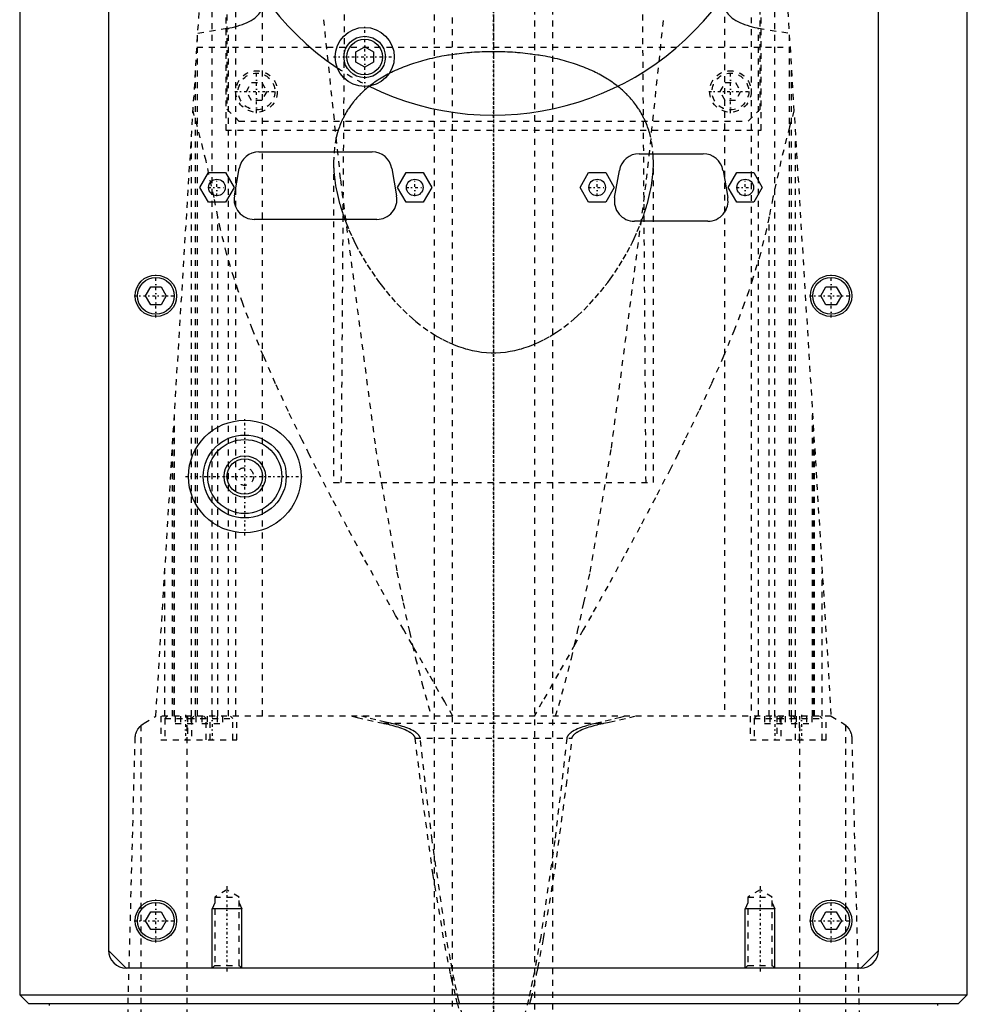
# Model space of a CAD drawing. Extents: x -90 to 90, y -146 to 645.
# Tile 6 of 12: x -80 to 80, y 28 to 195. Entities that reach past the tile are written whole.
import ezdxf

# ---------------------------------------------------------------- set-up
doc = ezdxf.new("R2010")
doc.units = 0
doc.linetypes.add('CENTER', pattern=[1.5, 0.45, -0.5, 0.05, -0.5])
doc.linetypes.add('DASHED', pattern=[2, 1, -1])
for name, color, linetype in [('AM_0', 7, 'CONTINUOUS'), ('AM_10', 7, 'CONTINUOUS'), ('AM_3', 7, 'DASHED'), ('AM_7', 7, 'CENTER')]:
    doc.layers.add(name, color=color, linetype=linetype)

msp = doc.modelspace()

# ---------------------------------------------------------------- linework, layer by layer
at = {"layer": 'AM_0', "color": 7, "linetype": 'CONTINUOUS'}
for p, q in [((-65, 313.5), (-65, 37.5)), ((65, 37.5), (65, 313.5)), ((-80, 291.5), (-80, 30)), ((80, 30), (80, 291.5)), ((-23.25, 189.19), (-21.75, 190.06)), ((-21.75, 190.06), (-20.25, 189.19)), ((-23.25, 187.46), (-23.25, 189.19)), ((-20.25, 189.19), (-20.25, 187.46)), ((-21.75, 186.6), (-23.25, 187.46)), ((-20.25, 187.46), (-21.75, 186.6)), ((-39.6, 172.3), (-20.5, 172.3)), ((24.6, 172), (35.4, 172)), ((-49.59, 166.3), (-48.14, 168.8)), ((-48.14, 168.8), (-45.26, 168.8)), ((-45.26, 168.8), (-43.81, 166.3)), ((-43.75, 164.88), (-42.95, 169.48)), ((-17.15, 169.48), (-16.35, 164.88)), ((-16.19, 166.3), (-14.74, 168.8)), ((-14.74, 168.8), (-11.86, 168.8)), ((-11.86, 168.8), (-10.41, 166.3)), ((14.61, 166.3), (16.06, 168.8)), ((16.06, 168.8), (18.94, 168.8)), ((18.94, 168.8), (20.39, 166.3)), ((20.45, 164.58), (21.25, 169.18)), ((38.75, 169.18), (39.55, 164.58)), ((39.61, 166.3), (41.06, 168.8)), ((41.06, 168.8), (43.94, 168.8)), ((43.94, 168.8), (45.39, 166.3)), ((-48.14, 163.8), (-49.59, 166.3)), ((-43.81, 166.3), (-45.26, 163.8)), ((-14.74, 163.8), (-16.19, 166.3)), ((-10.41, 166.3), (-11.86, 163.8)), ((16.06, 163.8), (14.61, 166.3)), ((20.39, 166.3), (18.94, 163.8)), ((41.06, 163.8), (39.61, 166.3)), ((45.39, 166.3), (43.94, 163.8)), ((-45.26, 163.8), (-48.14, 163.8)), ((-11.86, 163.8), (-14.74, 163.8)), ((18.94, 163.8), (16.06, 163.8)), ((43.94, 163.8), (41.06, 163.8)), ((-19.7, 160.9), (-40.4, 160.9)), ((36.2, 160.6), (23.8, 160.6)), ((-58.73, 148), (-57.87, 149.5)), ((-57.87, 146.5), (-58.73, 148)), ((-57.87, 149.5), (-56.13, 149.5)), ((-56.13, 149.5), (-55.27, 148)), ((-55.27, 148), (-56.13, 146.5)), ((55.27, 148), (56.13, 149.5)), ((56.13, 146.5), (55.27, 148)), ((56.13, 149.5), (57.87, 149.5)), ((57.87, 149.5), (58.73, 148)), ((58.73, 148), (57.87, 146.5)), ((-56.13, 146.5), (-57.87, 146.5)), ((57.87, 146.5), (56.13, 146.5)), ((-58.73, 42.5), (-57.87, 44)), ((-57.87, 44), (-56.13, 44)), ((-56.13, 44), (-55.27, 42.5)), ((55.27, 42.5), (56.13, 44)), ((56.13, 44), (57.87, 44)), ((57.87, 44), (58.73, 42.5)), ((-57.87, 41), (-58.73, 42.5)), ((-55.27, 42.5), (-56.13, 41)), ((56.13, 41), (55.27, 42.5)), ((58.73, 42.5), (57.87, 41)), ((-56.13, 41), (-57.87, 41)), ((57.87, 41), (56.13, 41)), ((-62, 34.5), (-65, 37.5)), ((65, 37.5), (62, 34.5)), ((62, 34.5), (-62, 34.5)), ((-80, 30), (-78.5, 28.5)), ((-80, 30), (80, 30)), ((78.5, 28.5), (80, 30)), ((-78.5, 28.5), (78.5, 28.5)), ((-75, 28.5), (-75, 28.2)), ((75, 28.2), (75, 28.5))]:
    msp.add_line(p, q, dxfattribs=at)
for centre, radius in [((-21.75, 188.33), 5), ((-21.75, 188.33), 3.5), ((-21.75, 188.33), 3), ((-46.7, 166.3), 1.4), ((-13.3, 166.3), 1.4), ((17.5, 166.3), 1.4), ((42.5, 166.3), 1.4), ((-57, 148), 3.5), ((57, 148), 3.5), ((-57, 148), 3.1), ((57, 148), 3.1), ((-42, 117.5), 9.5), ((-42, 117.5), 7), ((-42, 117.5), 6.25), ((-42, 117.5), 3.5), ((-42, 117.5), 3), ((-57, 42.5), 3.5), ((-57, 42.5), 3.1), ((57, 42.5), 3.5), ((57, 42.5), 3.1)]:
    msp.add_circle(centre, radius, dxfattribs=at)
for centre, radius, start, end in [((0, 226), 47.5, 153.7821, 236.2179), ((0, 226), 47.5, 243.7821, 326.2179), ((-39.6, 168.9), 3.4, 90, 170.1342), ((-20.5, 168.9), 3.4, 9.8658, 90), ((24.6, 168.6), 3.4, 90, 170.1342), ((35.4, 168.6), 3.4, 9.8658, 90), ((-40.4, 164.3), 3.4, 170.1342, 270), ((-19.7, 164.3), 3.4, 270, 9.8658), ((23.8, 164), 3.4, 170.1342, 270), ((36.2, 164), 3.4, 270, 9.8658), ((-62, 37.5), 3, 180, 270), ((62, 37.5), 3, 270, 0)]:
    msp.add_arc(centre, radius, start, end, dxfattribs=at)
at = {"layer": 'AM_10', "color": 7, "linetype": 'CONTINUOUS'}
for p, q in [((-47.07, 45.5), (-47.5, 44.5)), ((-42.93, 45.5), (-42.5, 44.5)), ((42.93, 45.5), (42.5, 44.5)), ((47.07, 45.5), (47.5, 44.5)), ((-42.5, 44.5), (-47.5, 44.5)), ((-47.5, 34.5), (-47.5, 44.5)), ((-42.5, 34.5), (-42.5, 44.5)), ((47.5, 44.5), (42.5, 44.5)), ((42.5, 34.5), (42.5, 44.5)), ((47.5, 34.5), (47.5, 44.5))]:
    msp.add_line(p, q, dxfattribs=at)
at = {"layer": 'AM_3', "color": 6, "linetype": 'DASHED'}
for p, q in [((-7, 569), (-7, -110.5)), ((7, -110.5), (7, 569)), ((-10, 553.5), (-10, -70.5)), ((10, -70.5), (10, 553.5)), ((-45.21, 269), (-45.21, 176)), ((45.21, 176), (45.21, 269)), ((-45, 265.5), (-45, 179.5)), ((45, 179.5), (45, 265.5)), ((-43.5, 77.05), (-43.5, 247.02)), ((43.5, 247.02), (43.5, 77.05)), ((-57, 77.05), (-47, 240)), ((47, 240), (57, 77.05)), ((-47.5, 77.05), (-47.5, 201.01)), ((47.5, 77.05), (47.5, 201.01)), ((-39, 77.05), (-39, 197.08)), ((-25.18, 197.5), (-25.75, 116.5)), ((25.75, 116.5), (25.18, 197.5)), ((39, 197.08), (39, 77.05)), ((-49.92, 192.34), (-44.74, 193.21)), ((-44.74, 77.05), (-44.74, 193.21)), ((44.74, 77.05), (44.74, 193.21)), ((44.74, 193.21), (49.92, 192.34)), ((-49.95, 77.05), (-49.95, 192)), ((49.95, 77.05), (49.95, 192)), ((-50.07, 190), (50.07, 190)), ((-50.31, 77.05), (-50.31, 186.12)), ((50.31, 77.05), (50.31, 186.12)), ((-41.73, 182.5), (-40.87, 184)), ((-40.87, 184), (-39.13, 184)), ((-39.13, 184), (-38.27, 182.5)), ((38.27, 182.5), (39.13, 184)), ((39.13, 184), (40.87, 184)), ((40.87, 184), (41.73, 182.5)), ((-40.87, 181), (-41.73, 182.5)), ((-38.27, 182.5), (-39.13, 181)), ((39.13, 181), (38.27, 182.5)), ((41.73, 182.5), (40.87, 181)), ((-39.13, 181), (-40.87, 181)), ((40.87, 181), (39.13, 181)), ((-45, 179.5), (-43, 177.5)), ((43, 177.5), (45, 179.5)), ((-43, 177.5), (43, 177.5)), ((-51, 77.05), (-51, 174.82)), ((-45.21, 176), (45.21, 176)), ((51, 77.05), (51, 174.82)), ((-27, 170.57), (-27, 116.5)), ((27, 116.5), (27, 170.57)), ((-46.53, 77.05), (-46.53, 161.33)), ((-25.43, 161.82), (-25.11, 160.91)), ((46.53, 77.05), (46.53, 161.33)), ((-53.88, 77.05), (-53.88, 127.93)), ((53.88, 77.05), (53.88, 127.93)), ((-54, 125.94), (-54, 77.05)), ((54, 77.05), (54, 125.94)), ((-54.2, 77.05), (-54.2, 122.75)), ((54.2, 77.05), (54.2, 122.75)), ((-27, 116.5), (27, 116.5)), ((-55.5, 77.05), (-55.5, 101.49)), ((55.5, 77.05), (55.5, 101.49)), ((-59, 75.85), (-57, 77.05)), ((57, 77.05), (-57, 77.05)), ((-56.15, 77.05), (-56.15, 73.05)), ((-55.1, 77.05), (-55.5, 76.65)), ((-55.5, 76.65), (-55.5, 73.05)), ((-55.5, 76.65), (-44, 76.65)), ((-53.73, 77.05), (-53.73, 75.8)), ((-52.87, 77.05), (-52.87, 75.8)), ((-51.74, 16.5), (-51.74, 77.05)), ((-51.65, 77.05), (-51.65, 73.05)), ((-51.13, 77.05), (-51.13, 75.8)), ((-50.6, 77.05), (-51, 76.65)), ((-51, 76.65), (-51, 73.05)), ((-50.27, 77.05), (-50.27, 75.8)), ((-49.23, 77.05), (-49.23, 75.8)), ((-48.5, 76.65), (-48.9, 77.05)), ((-48.5, 73.05), (-48.5, 76.65)), ((-48.37, 77.05), (-48.37, 75.8)), ((-47.85, 73.05), (-47.85, 77.05)), ((-46.63, 77.05), (-46.63, 75.8)), ((-45.77, 77.05), (-45.77, 75.8)), ((-44, 76.65), (-44.4, 77.05)), ((-44, 73.05), (-44, 76.65)), ((-43.35, 73.05), (-43.35, 77.05)), ((43.35, 77.05), (43.35, 73.05)), ((44.4, 77.05), (44, 76.65)), ((44, 76.65), (44, 73.05)), ((44, 76.65), (55.5, 76.65)), ((45.77, 77.05), (45.77, 75.8)), ((46.63, 77.05), (46.63, 75.8)), ((47.85, 77.05), (47.85, 73.05)), ((48.37, 77.05), (48.37, 75.8)), ((48.9, 77.05), (48.5, 76.65)), ((48.5, 76.65), (48.5, 73.05)), ((49.23, 77.05), (49.23, 75.8)), ((50.27, 77.05), (50.27, 75.8)), ((51, 76.65), (50.6, 77.05)), ((51, 73.05), (51, 76.65)), ((51.13, 77.05), (51.13, 75.8)), ((51.65, 73.05), (51.65, 77.05)), ((51.74, 16.5), (51.74, 77.05)), ((52.87, 77.05), (52.87, 75.8)), ((53.73, 77.05), (53.73, 75.8)), ((55.5, 76.65), (55.1, 77.05)), ((55.5, 73.05), (55.5, 76.65)), ((56.15, 73.05), (56.15, 77.05)), ((57, 77.05), (59, 75.85)), ((-59.5, 16.5), (-59.5, 75.49)), ((-53.73, 75.8), (-50.27, 75.8)), ((-49.23, 75.8), (-45.77, 75.8)), ((-18.65, 75.85), (18.65, 75.85)), ((45.77, 75.8), (49.23, 75.8)), ((50.27, 75.8), (53.73, 75.8)), ((59.5, 16.5), (59.5, 75.49)), ((-62, 16.5), (-60.5, 73.35)), ((-13.28, 73.35), (13.28, 73.35)), ((60.5, 73.35), (62, 16.5)), ((-56.15, 73.05), (-43.35, 73.05)), ((43.35, 73.05), (56.15, 73.05)), ((-45, 47.69), (-47.07, 46.5)), ((-42.93, 46.5), (-45, 47.69)), ((45, 47.69), (42.93, 46.5)), ((47.07, 46.5), (45, 47.69)), ((-47.07, 46.5), (-47.07, 34.93)), ((-47.07, 46.5), (-42.93, 46.5)), ((-42.93, 34.93), (-42.93, 46.5)), ((42.93, 46.5), (42.93, 34.93)), ((42.93, 46.5), (47.07, 46.5)), ((47.07, 34.93), (47.07, 46.5)), ((-47.07, 34.93), (-47.5, 34.5)), ((-47.07, 34.93), (-42.93, 34.93)), ((-42.5, 34.5), (-42.93, 34.93)), ((42.93, 34.93), (42.5, 34.5)), ((42.93, 34.93), (47.07, 34.93)), ((47.5, 34.5), (47.07, 34.93)), ((-6.17, 28.66), (-6.1, 28.39))]:
    msp.add_line(p, q, dxfattribs=at)
for points in [[(-43.5, 193.48, 0), (-43.26, 193.54, 0), (-42.81, 193.68, 0), (-42.37, 193.83, 0), (-42.17, 193.91, 0), (-41.97, 193.99, 0), (-41.59, 194.15, 0), (-41.24, 194.33, 0), (-40.91, 194.51, 0), (-40.6, 194.71, 0), (-40.32, 194.91, 0), (-40.18, 195.02, 0), (-40.05, 195.13, 0), (-39.82, 195.35, 0), (-39.61, 195.57, 0), (-39.44, 195.8, 0), (-39.29, 196.03, 0), (-39.17, 196.27, 0), (-39.13, 196.39, 0), (-39.09, 196.5, 0), (-39.03, 196.74, 0), (-39, 196.97, 0), (-39, 197.08, 0)], [(39, 197.08, 0), (39, 196.97, 0), (39.03, 196.74, 0), (39.09, 196.5, 0), (39.13, 196.39, 0), (39.17, 196.27, 0), (39.29, 196.04, 0), (39.44, 195.8, 0), (39.61, 195.57, 0), (39.82, 195.35, 0), (40.05, 195.13, 0), (40.18, 195.02, 0), (40.31, 194.91, 0), (40.6, 194.71, 0), (40.91, 194.51, 0), (41.24, 194.33, 0), (41.6, 194.15, 0), (41.97, 193.99, 0), (42.17, 193.91, 0), (42.37, 193.83, 0), (42.81, 193.68, 0), (43.26, 193.54, 0), (43.5, 193.48, 0)], [(-28.71, 194.62, 0), (-25.86, 167.62, 0), (-19.91, 122.28, 0), (-16.3, 101.37, 0), (-15.26, 96.17, 0), (-14.21, 91.31, 0), (-13.68, 89.01, 0), (-13.15, 86.8, 0), (-12.09, 82.64, 0), (-11.02, 78.82, 0), (-10.49, 77.05, 0)], [(10.49, 77.05, 0), (11.02, 78.82, 0), (12.09, 82.64, 0), (13.15, 86.8, 0), (13.68, 89.01, 0), (14.21, 91.31, 0), (15.26, 96.17, 0), (16.3, 101.37, 0), (19.91, 122.28, 0), (25.86, 167.62, 0), (28.71, 194.62, 0)], [(-44.74, 193.21, 0), (-44.53, 193.25, 0), (-44.11, 193.33, 0), (-43.7, 193.43, 0), (-43.5, 193.48, 0)], [(43.5, 193.48, 0), (43.7, 193.43, 0), (44.11, 193.33, 0), (44.53, 193.25, 0), (44.74, 193.21, 0)], [(0, 189.22, 0), (-0.21, 189.22, 0), (-0.63, 189.21, 0), (-1.06, 189.21, 0), (-1.27, 189.2, 0), (-1.49, 189.2, 0), (-1.91, 189.18, 0), (-2.34, 189.16, 0), (-2.77, 189.14, 0), (-3.2, 189.12, 0), (-3.64, 189.09, 0), (-3.85, 189.07, 0), (-4.07, 189.05, 0), (-4.5, 189.02, 0), (-4.93, 188.98, 0), (-5.36, 188.93, 0), (-5.79, 188.88, 0), (-6.21, 188.83, 0), (-6.43, 188.8, 0), (-6.64, 188.77, 0), (-7.06, 188.71, 0), (-7.49, 188.65, 0), (-7.7, 188.62, 0), (-7.91, 188.58, 0), (-8.33, 188.51, 0), (-8.74, 188.44, 0), (-8.95, 188.4, 0), (-9.16, 188.36, 0), (-9.57, 188.27, 0), (-9.97, 188.19, 0), (-10.38, 188.1, 0), (-10.78, 188, 0), (-11.18, 187.9, 0), (-11.38, 187.85, 0), (-11.57, 187.8, 0), (-11.96, 187.7, 0), (-12.35, 187.59, 0), (-12.73, 187.48, 0), (-13.11, 187.36, 0), (-13.48, 187.24, 0), (-13.66, 187.18, 0), (-13.85, 187.12, 0), (-14.21, 186.99, 0), (-14.57, 186.86, 0), (-14.92, 186.73, 0), (-15.27, 186.59, 0), (-15.61, 186.46, 0), (-15.78, 186.38, 0), (-15.94, 186.31, 0), (-16.27, 186.17, 0), (-16.6, 186.02, 0), (-16.92, 185.87, 0), (-17.23, 185.72, 0), (-17.54, 185.57, 0), (-17.69, 185.49, 0), (-17.84, 185.41, 0), (-18.13, 185.25, 0), (-18.42, 185.09, 0), (-18.7, 184.93, 0), (-18.98, 184.76, 0), (-19.26, 184.59, 0), (-19.39, 184.5, 0), (-19.53, 184.42, 0), (-19.79, 184.24, 0), (-20.06, 184.06, 0), (-20.19, 183.97, 0), (-20.32, 183.88, 0), (-20.57, 183.69, 0), (-20.82, 183.5, 0), (-20.94, 183.41, 0), (-21.06, 183.31, 0), (-21.31, 183.11, 0), (-21.54, 182.91, 0), (-21.77, 182.71, 0), (-22, 182.51, 0), (-22.22, 182.3, 0), (-22.33, 182.19, 0), (-22.44, 182.09, 0), (-22.65, 181.87, 0), (-22.86, 181.65, 0), (-23.06, 181.43, 0), (-23.26, 181.21, 0), (-23.45, 180.99, 0), (-23.54, 180.87, 0), (-23.63, 180.76, 0), (-23.82, 180.53, 0), (-23.99, 180.29, 0), (-24.16, 180.06, 0), (-24.33, 179.82, 0), (-24.49, 179.58, 0), (-24.57, 179.45, 0), (-24.65, 179.33, 0), (-24.8, 179.09, 0), (-24.94, 178.84, 0), (-25.08, 178.59, 0), (-25.22, 178.33, 0), (-25.35, 178.08, 0), (-25.41, 177.95, 0), (-25.47, 177.82, 0), (-25.59, 177.56, 0), (-25.7, 177.3, 0), (-25.81, 177.04, 0), (-25.92, 176.78, 0), (-26.02, 176.51, 0), (-26.06, 176.38, 0), (-26.11, 176.24, 0), (-26.2, 175.97, 0), (-26.28, 175.7, 0), (-26.32, 175.57, 0), (-26.54, 174.75, 0), (-26.84, 173.08, 0), (-26.98, 171.4, 0), (-27, 170.57, 0)], [(27, 170.57, 0), (26.98, 171.4, 0), (26.84, 173.08, 0), (26.54, 174.75, 0), (26.32, 175.57, 0), (26.28, 175.7, 0), (26.2, 175.97, 0), (26.11, 176.24, 0), (26.06, 176.38, 0), (26.02, 176.51, 0), (25.92, 176.78, 0), (25.81, 177.04, 0), (25.7, 177.3, 0), (25.59, 177.56, 0), (25.47, 177.82, 0), (25.41, 177.95, 0), (25.35, 178.08, 0), (25.22, 178.33, 0), (25.08, 178.59, 0), (24.94, 178.84, 0), (24.8, 179.09, 0), (24.65, 179.33, 0), (24.57, 179.45, 0), (24.49, 179.58, 0), (24.33, 179.82, 0), (24.16, 180.06, 0), (23.99, 180.29, 0), (23.82, 180.53, 0), (23.63, 180.76, 0), (23.54, 180.87, 0), (23.45, 180.99, 0), (23.26, 181.21, 0), (23.06, 181.43, 0), (22.86, 181.65, 0), (22.65, 181.87, 0), (22.44, 182.09, 0), (22.33, 182.19, 0), (22.22, 182.3, 0), (22, 182.51, 0), (21.77, 182.71, 0), (21.54, 182.91, 0), (21.31, 183.11, 0), (21.06, 183.31, 0), (20.94, 183.41, 0), (20.82, 183.5, 0), (20.57, 183.69, 0), (20.32, 183.88, 0), (20.19, 183.97, 0), (20.06, 184.06, 0), (19.79, 184.24, 0), (19.53, 184.42, 0), (19.39, 184.5, 0), (19.26, 184.59, 0), (18.98, 184.76, 0), (18.7, 184.93, 0), (18.42, 185.09, 0), (18.13, 185.25, 0), (17.84, 185.41, 0), (17.69, 185.49, 0), (17.54, 185.57, 0), (17.23, 185.72, 0), (16.92, 185.87, 0), (16.6, 186.02, 0), (16.27, 186.17, 0), (15.94, 186.31, 0), (15.78, 186.38, 0), (15.61, 186.46, 0), (15.27, 186.59, 0), (14.92, 186.73, 0), (14.57, 186.86, 0), (14.21, 186.99, 0), (13.85, 187.12, 0), (13.66, 187.18, 0), (13.48, 187.24, 0), (13.11, 187.36, 0), (12.73, 187.48, 0), (12.35, 187.59, 0), (11.96, 187.7, 0), (11.57, 187.8, 0), (11.38, 187.85, 0), (11.18, 187.9, 0), (10.78, 188, 0), (10.38, 188.1, 0), (9.97, 188.19, 0), (9.57, 188.27, 0), (9.16, 188.36, 0), (8.95, 188.4, 0), (8.74, 188.44, 0), (8.33, 188.51, 0), (7.91, 188.58, 0), (7.7, 188.62, 0), (7.49, 188.65, 0), (7.06, 188.71, 0), (6.64, 188.77, 0), (6.43, 188.8, 0), (6.21, 188.83, 0), (5.79, 188.88, 0), (5.36, 188.93, 0), (4.93, 188.98, 0), (4.5, 189.02, 0), (4.07, 189.05, 0), (3.85, 189.07, 0), (3.64, 189.09, 0), (3.2, 189.12, 0), (2.77, 189.14, 0), (2.34, 189.16, 0), (1.91, 189.18, 0), (1.49, 189.2, 0), (1.27, 189.2, 0), (1.06, 189.21, 0), (0.63, 189.21, 0), (0.21, 189.22, 0), (0, 189.22, 0)], [(-46.53, 161.33, 0), (-47.18, 164.59, 0), (-48.54, 170.79, 0), (-49.98, 176.55, 0), (-50.73, 179.26, 0)], [(50.73, 179.26, 0), (49.98, 176.55, 0), (48.54, 170.79, 0), (47.18, 164.59, 0), (46.53, 161.33, 0)], [(-27, 170.57, 0), (-27, 170.34, 0), (-26.99, 169.89, 0), (-26.97, 169.43, 0), (-26.96, 169.2, 0), (-26.94, 168.97, 0), (-26.9, 168.5, 0), (-26.85, 168.02, 0), (-26.8, 167.55, 0), (-26.73, 167.07, 0), (-26.65, 166.58, 0), (-26.61, 166.34, 0), (-26.56, 166.09, 0), (-26.46, 165.6, 0), (-26.36, 165.1, 0), (-26.24, 164.6, 0), (-26.11, 164.1, 0), (-25.98, 163.6, 0), (-25.91, 163.35, 0), (-25.83, 163.09, 0), (-25.68, 162.58, 0), (-25.51, 162.07, 0), (-25.43, 161.82, 0)], [(25.43, 161.82, 0), (25.51, 162.07, 0), (25.68, 162.58, 0), (25.83, 163.09, 0), (25.91, 163.35, 0), (25.98, 163.6, 0), (26.11, 164.1, 0), (26.24, 164.6, 0), (26.36, 165.1, 0), (26.46, 165.6, 0), (26.56, 166.09, 0), (26.61, 166.34, 0), (26.65, 166.58, 0), (26.73, 167.07, 0), (26.8, 167.55, 0), (26.85, 168.02, 0), (26.9, 168.5, 0), (26.94, 168.97, 0), (26.96, 169.2, 0), (26.97, 169.43, 0), (26.99, 169.89, 0), (27, 170.34, 0), (27, 170.57, 0)], [(-6.87, 77.05, 0), (-8.23, 79.43, 0), (-10.97, 84.25, 0), (-13.74, 89.13, 0), (-15.13, 91.59, 0), (-16.52, 94.06, 0), (-19.29, 99.01, 0), (-22.03, 103.98, 0), (-24.71, 108.95, 0), (-27.33, 113.89, 0), (-29.87, 118.8, 0), (-31.1, 121.24, 0), (-32.3, 123.66, 0), (-34.62, 128.45, 0), (-36.8, 133.17, 0), (-38.82, 137.79, 0), (-40.68, 142.31, 0), (-42.35, 146.7, 0), (-43.1, 148.86, 0), (-43.81, 150.97, 0), (-45.06, 155.13, 0), (-46.1, 159.28, 0), (-46.53, 161.33, 0)], [(46.53, 161.33, 0), (46.1, 159.28, 0), (45.06, 155.13, 0), (43.81, 150.97, 0), (43.1, 148.86, 0), (42.35, 146.7, 0), (40.68, 142.31, 0), (38.82, 137.79, 0), (36.8, 133.17, 0), (34.62, 128.45, 0), (32.3, 123.66, 0), (31.1, 121.24, 0), (29.87, 118.8, 0), (27.33, 113.89, 0), (24.71, 108.95, 0), (22.03, 103.98, 0), (19.29, 99.01, 0), (16.52, 94.06, 0), (15.13, 91.59, 0), (13.74, 89.13, 0), (10.97, 84.25, 0), (8.23, 79.43, 0), (6.87, 77.05, 0)], [(25, 160.61, 0), (25.07, 160.81, 0), (25.22, 161.21, 0), (25.36, 161.62, 0), (25.43, 161.82, 0)], [(-25.11, 160.91, 0), (-24.88, 160.32, 0), (-24.4, 159.13, 0), (-23.87, 157.94, 0), (-23.59, 157.34, 0), (-23.3, 156.75, 0), (-22.68, 155.57, 0), (-22.02, 154.39, 0), (-21.31, 153.23, 0), (-20.57, 152.09, 0), (-19.79, 150.96, 0), (-19.39, 150.41, 0), (-18.98, 149.86, 0), (-18.13, 148.78, 0), (-17.25, 147.74, 0), (-16.3, 146.7, 0), (-15.3, 145.67, 0), (-14.22, 144.66, 0), (-13.66, 144.16, 0), (-13.09, 143.68, 0), (-11.9, 142.74, 0), (-10.65, 141.87, 0), (-10, 141.46, 0)], [(10, 141.46, 0), (10.64, 141.86, 0), (11.87, 142.72, 0), (13.05, 143.64, 0), (13.62, 144.12, 0), (14.17, 144.61, 0), (15.23, 145.6, 0), (16.23, 146.62, 0), (17.16, 147.64, 0), (18.04, 148.67, 0), (18.88, 149.73, 0), (19.29, 150.27, 0), (19.69, 150.81, 0), (20.46, 151.92, 0), (21.2, 153.05, 0), (21.9, 154.19, 0), (22.55, 155.35, 0), (23.17, 156.51, 0), (23.47, 157.09, 0), (23.75, 157.68, 0), (24.28, 158.85, 0), (24.77, 160.02, 0), (25, 160.61, 0)], [(-10, 141.46, 0), (-9.52, 141.16, 0), (-8.53, 140.62, 0), (-7.52, 140.12, 0), (-7, 139.89, 0)], [(7, 139.89, 0), (7.52, 140.12, 0), (8.53, 140.62, 0), (9.52, 141.16, 0), (10, 141.46, 0)], [(-7, 139.89, 0), (-6.63, 139.74, 0), (-5.89, 139.45, 0), (-5.13, 139.2, 0), (-4.75, 139.08, 0), (-4.37, 138.98, 0), (-3.59, 138.79, 0), (-2.8, 138.64, 0), (-2.01, 138.52, 0), (-1.21, 138.44, 0), (-0.41, 138.4, 0), (0, 138.4, 0), (0.41, 138.4, 0), (1.21, 138.44, 0), (2.01, 138.52, 0), (2.8, 138.64, 0), (3.59, 138.79, 0), (4.37, 138.98, 0), (4.75, 139.08, 0), (5.13, 139.2, 0), (5.89, 139.45, 0), (6.63, 139.74, 0), (7, 139.89, 0)], [(-23.87, 77.05, 0), (-23.02, 76.83, 0), (-21.29, 76.41, 0), (-19.54, 76.03, 0), (-18.65, 75.85, 0)], [(-17.41, 75.85, 0), (-18.23, 76.03, 0), (-19.85, 76.41, 0), (-21.46, 76.83, 0), (-22.25, 77.05, 0)], [(22.25, 77.05, 0), (21.46, 76.83, 0), (19.85, 76.41, 0), (18.23, 76.03, 0), (17.41, 75.85, 0)], [(18.65, 75.85, 0), (19.54, 76.03, 0), (21.29, 76.41, 0), (23.02, 76.83, 0), (23.87, 77.05, 0)], [(-60.5, 73.35, 0), (-60.5, 73.35, 0), (-60.5, 73.36, 0), (-60.5, 73.36, 0), (-60.5, 73.36, 0), (-60.5, 73.37, 0), (-60.5, 73.37, 0), (-60.5, 73.37, 0), (-60.5, 73.38, 0), (-60.5, 73.38, 0), (-60.5, 73.39, 0), (-60.5, 73.39, 0), (-60.5, 73.39, 0), (-60.5, 73.39, 0), (-60.5, 73.4, 0), (-60.5, 73.41, 0), (-60.5, 73.42, 0), (-60.5, 73.43, 0), (-60.5, 73.45, 0), (-60.49, 73.47, 0), (-60.49, 73.48, 0), (-60.49, 73.5, 0), (-60.49, 73.51, 0), (-60.49, 73.52, 0), (-60.49, 73.52, 0), (-60.49, 73.54, 0), (-60.49, 73.55, 0), (-60.48, 73.59, 0), (-60.48, 73.62, 0), (-60.47, 73.65, 0), (-60.47, 73.71, 0), (-60.46, 73.76, 0), (-60.43, 73.91, 0), (-60.38, 74.09, 0), (-60.36, 74.17, 0), (-60.33, 74.24, 0), (-60.28, 74.38, 0), (-60.23, 74.5, 0), (-60.04, 74.85, 0), (-59.68, 75.31, 0), (-59.5, 75.49, 0)], [(-59.5, 75.49, 0), (-59.49, 75.5, 0), (-59.38, 75.59, 0), (-59.16, 75.75, 0), (-59, 75.85, 0)], [(-18.65, 75.85, 0), (-18.49, 75.82, 0), (-18.15, 75.75, 0), (-17.81, 75.67, 0), (-17.64, 75.63, 0), (-17.48, 75.59, 0), (-17.14, 75.51, 0), (-16.81, 75.42, 0), (-16.49, 75.32, 0), (-16.17, 75.22, 0), (-15.85, 75.12, 0), (-15.7, 75.06, 0), (-15.54, 75.01, 0), (-15.24, 74.89, 0), (-14.93, 74.76, 0), (-14.62, 74.61, 0), (-14.31, 74.44, 0), (-14.13, 74.34, 0), (-14.08, 74.31, 0), (-14.03, 74.27, 0), (-14.01, 74.26, 0), (-13.98, 74.24, 0), (-13.94, 74.21, 0), (-13.89, 74.17, 0), (-13.87, 74.16, 0), (-13.84, 74.14, 0), (-13.8, 74.11, 0), (-13.76, 74.07, 0), (-13.74, 74.05, 0), (-13.71, 74.03, 0), (-13.67, 74, 0), (-13.63, 73.96, 0), (-13.59, 73.92, 0), (-13.56, 73.88, 0), (-13.52, 73.84, 0), (-13.5, 73.81, 0), (-13.48, 73.79, 0), (-13.45, 73.74, 0), (-13.41, 73.7, 0), (-13.38, 73.65, 0), (-13.35, 73.59, 0), (-13.33, 73.54, 0), (-13.32, 73.52, 0), (-13.32, 73.51, 0), (-13.31, 73.5, 0), (-13.31, 73.49, 0), (-13.31, 73.49, 0), (-13.31, 73.48, 0), (-13.31, 73.47, 0), (-13.3, 73.47, 0), (-13.3, 73.46, 0), (-13.3, 73.45, 0), (-13.29, 73.44, 0), (-13.29, 73.43, 0), (-13.29, 73.43, 0), (-13.29, 73.42, 0), (-13.29, 73.41, 0), (-13.29, 73.4, 0), (-13.28, 73.39, 0), (-13.28, 73.38, 0), (-13.28, 73.38, 0), (-13.28, 73.37, 0), (-13.28, 73.36, 0), (-13.28, 73.35, 0), (-13.28, 73.35, 0)], [(-12.4, 73.35, 0), (-12.4, 73.35, 0), (-12.4, 73.36, 0), (-12.4, 73.37, 0), (-12.4, 73.38, 0), (-12.4, 73.38, 0), (-12.41, 73.39, 0), (-12.41, 73.4, 0), (-12.41, 73.43, 0), (-12.43, 73.48, 0), (-12.44, 73.51, 0), (-12.45, 73.53, 0), (-12.47, 73.58, 0), (-12.49, 73.63, 0), (-12.52, 73.68, 0), (-12.55, 73.73, 0), (-12.58, 73.78, 0), (-12.6, 73.8, 0), (-12.61, 73.82, 0), (-12.65, 73.86, 0), (-12.68, 73.9, 0), (-12.72, 73.94, 0), (-12.75, 73.98, 0), (-12.79, 74.02, 0), (-12.81, 74.04, 0), (-12.83, 74.05, 0), (-12.87, 74.09, 0), (-12.91, 74.12, 0), (-12.93, 74.14, 0), (-12.95, 74.16, 0), (-12.99, 74.19, 0), (-13.04, 74.22, 0), (-13.06, 74.24, 0), (-13.08, 74.26, 0), (-13.13, 74.29, 0), (-13.17, 74.32, 0), (-13.33, 74.43, 0), (-13.62, 74.59, 0), (-13.92, 74.75, 0), (-14.21, 74.88, 0), (-14.49, 75, 0), (-14.64, 75.06, 0), (-14.78, 75.11, 0), (-15.08, 75.22, 0), (-15.38, 75.32, 0), (-15.68, 75.41, 0), (-15.99, 75.51, 0), (-16.3, 75.59, 0), (-16.46, 75.63, 0), (-16.61, 75.67, 0), (-16.93, 75.75, 0), (-17.25, 75.82, 0), (-17.41, 75.85, 0)], [(17.41, 75.85, 0), (17.25, 75.82, 0), (16.93, 75.75, 0), (16.61, 75.67, 0), (16.46, 75.63, 0), (16.3, 75.59, 0), (15.99, 75.51, 0), (15.68, 75.41, 0), (15.38, 75.32, 0), (15.08, 75.22, 0), (14.78, 75.11, 0), (14.64, 75.06, 0), (14.49, 75, 0), (14.21, 74.88, 0), (13.92, 74.75, 0), (13.62, 74.59, 0), (13.33, 74.43, 0), (13.17, 74.32, 0), (13.13, 74.29, 0), (13.08, 74.26, 0), (13.06, 74.24, 0), (13.04, 74.22, 0), (12.99, 74.19, 0), (12.95, 74.16, 0), (12.93, 74.14, 0), (12.91, 74.12, 0), (12.87, 74.09, 0), (12.83, 74.05, 0), (12.81, 74.04, 0), (12.79, 74.02, 0), (12.75, 73.98, 0), (12.72, 73.94, 0), (12.68, 73.9, 0), (12.65, 73.86, 0), (12.61, 73.82, 0), (12.6, 73.8, 0), (12.58, 73.78, 0), (12.55, 73.73, 0), (12.52, 73.68, 0), (12.49, 73.63, 0), (12.47, 73.58, 0), (12.45, 73.53, 0), (12.44, 73.51, 0), (12.43, 73.48, 0), (12.41, 73.43, 0), (12.41, 73.4, 0), (12.41, 73.39, 0), (12.4, 73.38, 0), (12.4, 73.38, 0), (12.4, 73.37, 0), (12.4, 73.36, 0), (12.4, 73.35, 0), (12.4, 73.35, 0)], [(13.28, 73.35, 0), (13.28, 73.35, 0), (13.28, 73.36, 0), (13.28, 73.37, 0), (13.28, 73.38, 0), (13.28, 73.38, 0), (13.28, 73.39, 0), (13.29, 73.4, 0), (13.29, 73.41, 0), (13.29, 73.42, 0), (13.29, 73.43, 0), (13.29, 73.43, 0), (13.29, 73.44, 0), (13.3, 73.45, 0), (13.3, 73.46, 0), (13.3, 73.47, 0), (13.31, 73.47, 0), (13.31, 73.48, 0), (13.31, 73.49, 0), (13.31, 73.49, 0), (13.31, 73.5, 0), (13.32, 73.51, 0), (13.32, 73.52, 0), (13.33, 73.54, 0), (13.35, 73.59, 0), (13.38, 73.65, 0), (13.41, 73.7, 0), (13.45, 73.74, 0), (13.48, 73.79, 0), (13.5, 73.81, 0), (13.52, 73.84, 0), (13.56, 73.88, 0), (13.59, 73.92, 0), (13.63, 73.96, 0), (13.67, 74, 0), (13.71, 74.03, 0), (13.74, 74.05, 0), (13.76, 74.07, 0), (13.8, 74.11, 0), (13.84, 74.14, 0), (13.87, 74.16, 0), (13.89, 74.17, 0), (13.94, 74.21, 0), (13.98, 74.24, 0), (14.01, 74.26, 0), (14.03, 74.27, 0), (14.08, 74.31, 0), (14.13, 74.34, 0), (14.31, 74.44, 0), (14.62, 74.61, 0), (14.93, 74.76, 0), (15.24, 74.89, 0), (15.54, 75.01, 0), (15.7, 75.06, 0), (15.85, 75.12, 0), (16.17, 75.22, 0), (16.49, 75.32, 0), (16.81, 75.42, 0), (17.14, 75.51, 0), (17.48, 75.59, 0), (17.64, 75.63, 0), (17.81, 75.67, 0), (18.15, 75.75, 0), (18.49, 75.82, 0), (18.65, 75.85, 0)], [(59, 75.85, 0), (59.16, 75.75, 0), (59.38, 75.59, 0), (59.49, 75.5, 0), (59.5, 75.49, 0)], [(59.5, 75.49, 0), (59.68, 75.31, 0), (60.04, 74.85, 0), (60.23, 74.5, 0), (60.28, 74.38, 0), (60.33, 74.24, 0), (60.36, 74.17, 0), (60.38, 74.09, 0), (60.43, 73.91, 0), (60.46, 73.76, 0), (60.47, 73.71, 0), (60.47, 73.65, 0), (60.48, 73.62, 0), (60.48, 73.59, 0), (60.49, 73.55, 0), (60.49, 73.54, 0), (60.49, 73.52, 0), (60.49, 73.52, 0), (60.49, 73.51, 0), (60.49, 73.5, 0), (60.49, 73.48, 0), (60.49, 73.47, 0), (60.5, 73.45, 0), (60.5, 73.43, 0), (60.5, 73.42, 0), (60.5, 73.41, 0), (60.5, 73.4, 0), (60.5, 73.39, 0), (60.5, 73.39, 0), (60.5, 73.39, 0), (60.5, 73.39, 0), (60.5, 73.38, 0), (60.5, 73.38, 0), (60.5, 73.37, 0), (60.5, 73.37, 0), (60.5, 73.37, 0), (60.5, 73.36, 0), (60.5, 73.36, 0), (60.5, 73.36, 0), (60.5, 73.35, 0), (60.5, 73.35, 0)], [(-13.28, 73.35, 0), (-12.28, 65.07, 0), (-10.29, 50.45, 0), (-8.28, 38.43, 0), (-7.27, 33.39, 0)], [(-5.21, 26.41, 0), (-5.9, 29.22, 0), (-6.24, 30.76, 0), (-6.59, 32.39, 0), (-7.28, 35.91, 0), (-7.97, 39.77, 0), (-10.36, 56.04, 0), (-12.4, 73.35, 0)], [(12.4, 73.35, 0), (10.36, 56.04, 0), (7.97, 39.77, 0), (7.28, 35.91, 0), (6.59, 32.39, 0), (6.24, 30.76, 0), (5.9, 29.22, 0), (5.21, 26.41, 0)], [(7.5, 34.51, 0), (8.47, 39.48, 0), (10.4, 51.23, 0), (12.32, 65.38, 0), (13.28, 73.35, 0)], [(-7.27, 33.39, 0), (-7.09, 32.55, 0), (-6.72, 30.93, 0), (-6.35, 29.4, 0), (-6.17, 28.66, 0)], [(6.1, 28.39, 0), (6.34, 29.32, 0), (6.8, 31.29, 0), (7.27, 33.4, 0), (7.5, 34.51, 0)], [(-6.1, 28.39, 0), (-5.93, 27.74, 0)]]:
    msp.add_polyline3d(points, dxfattribs=at)
for centre, radius in [((-40, 182.5), 3.5), ((-40, 182.5), 3.1), ((40, 182.5), 3.5), ((40, 182.5), 3.1), ((-42, 117.5), 1.5)]:
    msp.add_circle(centre, radius, dxfattribs=at)
msp.add_arc((0, 226), 47.5, 236.2179, 243.7821, dxfattribs=at)
at = {"layer": 'AM_7', "color": 4, "linetype": 'CENTER'}
for p, q in [((0, 644.98), (0, -146.47)), ((0, 384.4), (0, 188.6)), ((0, 317.3), (0, -16.93)), ((0, 242.7), (0, -37.19)), ((-21.75, 183.08), (-21.75, 193.58)), ((-27, 188.33), (-16.5, 188.33)), ((-40, 178.82), (-40, 186.18)), ((40, 178.82), (40, 186.18)), ((-43.67, 182.5), (-36.33, 182.5)), ((36.33, 182.5), (43.67, 182.5)), ((-48.17, 166.3), (-45.23, 166.3)), ((-46.7, 164.83), (-46.7, 167.77)), ((-14.77, 166.3), (-11.83, 166.3)), ((-13.3, 164.83), (-13.3, 167.77)), ((16.03, 166.3), (18.97, 166.3)), ((17.5, 164.83), (17.5, 167.77)), ((41.03, 166.3), (43.97, 166.3)), ((42.5, 164.83), (42.5, 167.77)), ((-57, 144.32), (-57, 151.68)), ((57, 144.32), (57, 151.68)), ((-60.67, 148), (-53.33, 148)), ((53.33, 148), (60.67, 148)), ((-42, 107.53), (-42, 127.47)), ((-51.98, 117.5), (-32.02, 117.5)), ((-52, 77.25), (-52, 72.85)), ((-47.5, 77.25), (-47.5, 72.85)), ((47.5, 77.25), (47.5, 72.85)), ((52, 77.25), (52, 72.85)), ((-45, 48.35), (-45, 33.84)), ((45, 48.35), (45, 33.84)), ((-57, 38.83), (-57, 46.17)), ((57, 38.83), (57, 46.17)), ((-60.67, 42.5), (-53.33, 42.5)), ((53.33, 42.5), (60.67, 42.5))]:
    msp.add_line(p, q, dxfattribs=at)

doc.saveas('drawing.dxf')
